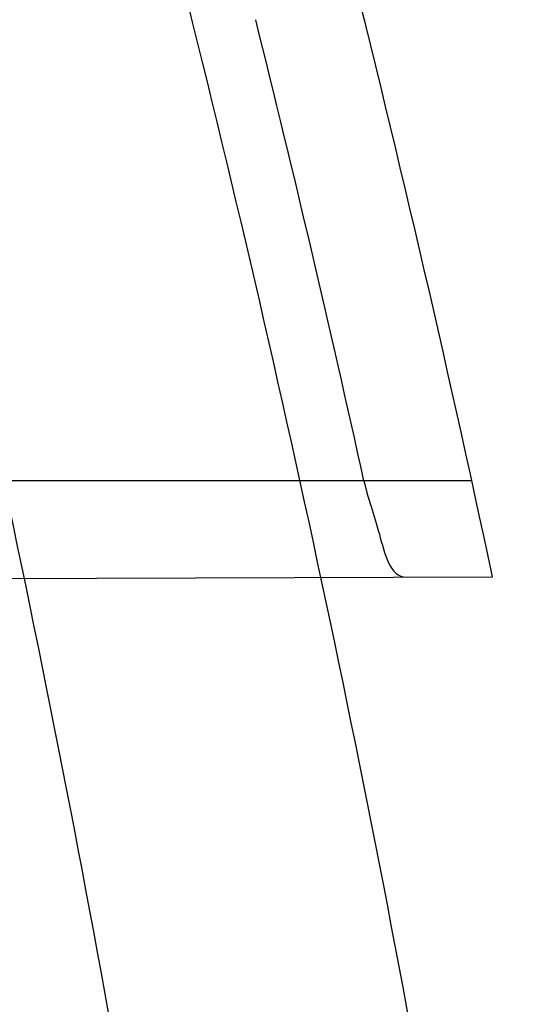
# Model space of a CAD drawing. Header units: millimetres. Extents: x 0 to 297, y 0 to 210.
# Tile 99 of 256: x 141.7453 to 141.76, y 93.667 to 93.6958. Entities that reach past the tile are written whole.
import ezdxf

# ---------------------------------------------------------------- set-up
doc = ezdxf.new("R2010")
doc.units = ezdxf.units.MM
doc.header["$LTSCALE"] = 16.335
doc.layers.get('0').update_dxf_attribs({"linetype": 'CONTINUOUS'})
for name, color, linetype in [('01_GLOBAL', 7, 'CONTINUOUS'), ('INTFCLR_1', 7, 'CONTINUOUS'), ('INTFCLR_144815', 7, 'CONTINUOUS')]:
    doc.layers.add(name, color=color, linetype=linetype)

msp = doc.modelspace()

# ---------------------------------------------------------------- linework, layer by layer
at = {"color": 7, "linetype": 'Continuous'}
msp.add_circle((142.5788034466, 92.2083412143), 3.42, dxfattribs=at)
at = {"color": 9, "linetype": 'Continuous'}
msp.add_arc((142.5788034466, 92.2083412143), 3.3761688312, 92.9674534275, 177.0325465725, dxfattribs=at)
at = {"layer": '01_GLOBAL', "color": 7, "linetype": 'Continuous'}
msp.add_circle((142.5788034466, 92.2083412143), 3.465, dxfattribs=at)
at = {"layer": 'INTFCLR_1', "color": 9, "linetype": 'Continuous'}
for p, q in [((141.7585536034, 93.6823428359), (141.7266979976, 93.6823428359)), ((141.7282450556, 93.6794300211), (141.7591567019, 93.6795379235))]:
    msp.add_line(p, q, dxfattribs=at)
at = {"layer": 'INTFCLR_1', "color": 6, "linetype": 'Continuous'}
for centre, radius, start, end in [((141.273551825, 93.5765928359), 0.5431065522, 270, 90.00000002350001), ((141.273551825, 93.5765928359), 0.5161422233, 270, 90.00000002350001), ((141.273551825, 93.5765928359), 0.4963968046, 11.9691311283, 14.2357984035), ((141.273977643, 93.5765981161), 0.4928985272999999, 12.3883355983, 14.0002124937)]:
    msp.add_arc(centre, radius, start, end, dxfattribs=at)
at = {"layer": 'INTFCLR_1', "color": 9, "linetype": 'Continuous'}
msp.add_arc((141.2778760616, 93.5765928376), 0.475632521, 346.8756062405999, 13.1243934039, dxfattribs=at)
for points, knots in [([(141.7564146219, 93.4086508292), (141.7574831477, 93.41155839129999), (141.7595771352, 93.4174295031), (141.7635668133, 93.42933601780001), (141.7700402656, 93.45070775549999), (141.7760428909, 93.4757920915), (141.7800065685, 93.49821100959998), (141.7816728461, 93.5096585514), (141.7825328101, 93.5162796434), (141.7845176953, 93.5329021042), (141.7865801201, 93.56130459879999), (141.786249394, 93.5948145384), (141.7846909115, 93.6165304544), (141.783710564, 93.6265576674), (141.7829887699, 93.6332267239), (141.7807586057, 93.6512265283), (141.7756949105, 93.6800492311), (141.7683980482, 93.70818923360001), (141.7631787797, 93.72489102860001), (141.7612158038, 93.7308650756), (141.7582294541, 93.7396651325), (141.7514922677, 93.75806300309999), (141.7398577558, 93.7850653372), (141.7266081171, 93.8105758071), (141.7173713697, 93.8262776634), (141.7130543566, 93.8332672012), (141.7101864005, 93.83782329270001), (141.7024300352, 93.84980584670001), (141.6894327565, 93.86819606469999), (141.6713790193, 93.8905837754), (141.6560874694, 93.9073650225), (141.64540551, 93.9180914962), (141.6394993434, 93.9237707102), (141.6313044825, 93.931429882), (141.6198341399, 93.9414587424), (141.6074179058, 93.951189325), (141.5999877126, 93.9564732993), (141.5969902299, 93.95850233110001), (141.595231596, 93.95966887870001), (141.5931919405, 93.96097975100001), (141.5909359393, 93.9623581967), (141.5889565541, 93.9634935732), (141.587260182, 93.9643827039), (141.5858677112, 93.96502951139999), (141.5847587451, 93.9654250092), (141.5839916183, 93.9656040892), (141.5833474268, 93.9655067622), (141.5832219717, 93.96490050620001), (141.5835311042, 93.9642303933), (141.5840679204, 93.963301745), (141.5849352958, 93.96213278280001), (141.5860911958, 93.9607075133), (141.587545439, 93.9590358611), (141.5892822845, 93.9571169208), (141.5909074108, 93.95536848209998), (141.5923395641, 93.9538455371), (141.5948337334, 93.9512100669), (141.5989725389, 93.94688354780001), (141.6073909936, 93.9380497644), (141.6165855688, 93.9281391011), (141.6249614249, 93.9186667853), (141.6301387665, 93.9126434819), (141.6384641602, 93.90275559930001), (141.6512098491, 93.88673181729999), (141.6679191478, 93.8634190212), (141.680013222, 93.8443873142), (141.6879313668, 93.83084055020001), (141.6933038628, 93.8213126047), (141.702572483, 93.8039212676), (141.7149508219, 93.7776586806), (141.7234902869, 93.75576266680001), (141.7274621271, 93.7444100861)], [0, 0, 0, 0, 0.0103790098, 0.0208837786, 0.0420711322, 0.08518383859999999, 0.1071959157, 0.1183352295, 0.1239409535, 0.1295662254, 0.1744257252, 0.2192335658, 0.2417179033, 0.2473538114, 0.2529901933, 0.2641930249, 0.3081221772, 0.3509242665, 0.3614865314, 0.3667493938, 0.3719931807, 0.3926229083, 0.4323809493, 0.4704125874, 0.488853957, 0.4934075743, 0.4979380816, 0.506891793, 0.541232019, 0.5733300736, 0.6031972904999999, 0.6172524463, 0.624045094, 0.6306497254, 0.6548348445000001, 0.6750681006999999, 0.6834748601, 0.6853777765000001, 0.68719583, 0.6905456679, 0.6935010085, 0.6960526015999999, 0.698191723, 0.6999112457, 0.7012080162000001, 0.7020916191, 0.7026257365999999, 0.703100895, 0.7038825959, 0.7050751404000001, 0.7066972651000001, 0.7087491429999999, 0.7112254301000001, 0.7141189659, 0.7174213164, 0.7192231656, 0.7211235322, 0.729579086, 0.7392841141, 0.7620097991, 0.7748694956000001, 0.7816475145, 0.7886215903, 0.818178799, 0.8502213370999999, 0.88468242, 0.8936821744, 0.9027945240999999, 0.9213302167, 0.9597016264, 1, 1, 1, 1]), ([(141.589474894, 93.9635928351), (141.5901302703, 93.9635927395), (141.5934664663, 93.96227294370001), (141.5972968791, 93.9600325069), (141.6010154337, 93.95769364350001), (141.6028021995, 93.9565296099), (141.6058484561, 93.95450638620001), (141.6133970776, 93.94924141), (141.6260174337, 93.93955065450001), (141.6376862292, 93.9295595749), (141.6460232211, 93.9219302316), (141.6520280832, 93.91627713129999), (141.6628847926, 93.9056050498), (141.6784293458, 93.8889099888), (141.6967876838, 93.8666341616), (141.7100118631, 93.8483278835), (141.7179037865, 93.83639944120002), (141.7208202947, 93.8318664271), (141.7252087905, 93.8249149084), (141.734595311, 93.80930459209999), (141.748064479, 93.7839377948), (141.7598995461, 93.7570716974), (141.766753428, 93.7387640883), (141.7697904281, 93.7300101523), (141.7717861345, 93.7240691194), (141.7770905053, 93.7074658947), (141.7845086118, 93.67948795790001), (141.7896594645, 93.6508151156), (141.7919274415, 93.6329110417), (141.7926613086, 93.62627893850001), (141.793657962, 93.61630821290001), (141.795242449, 93.59471460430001), (141.7955788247, 93.5613875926), (141.7934815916, 93.5331432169), (141.7914638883, 93.5166159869), (141.7905895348, 93.51003151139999), (141.788895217, 93.4986462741), (141.7848639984, 93.4763451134), (141.7787596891, 93.4513974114), (141.7721799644, 93.4301501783), (141.768123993, 93.4183101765), (141.7659952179, 93.41247182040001), (141.7649089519, 93.40958046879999)], [0, 0, 0, 0, 0.0031306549, 0.0166311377, 0.0214593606, 0.0240790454, 0.0268205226, 0.0389267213, 0.0680356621, 0.1027866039, 0.1122691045, 0.1220183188, 0.1421809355, 0.1849822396, 0.2309158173, 0.2799873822, 0.2927706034, 0.2992370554, 0.3057353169, 0.3320403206, 0.3862319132, 0.4428084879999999, 0.4721383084, 0.4795908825, 0.487069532, 0.5020757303, 0.5628487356, 0.6251729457, 0.6410612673, 0.6490543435, 0.6570463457, 0.6889269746, 0.7524526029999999, 0.8160592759, 0.8240370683, 0.8319876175, 0.8477879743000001, 0.8790177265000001, 0.9402188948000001, 0.970317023, 0.9852457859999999, 1, 1, 1, 1]), ([(141.7274621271, 93.7444100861), (141.7315912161, 93.73260804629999), (141.7390893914, 93.7083558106), (141.7462276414, 93.6771830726), (141.7497519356, 93.6563636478), (141.7511690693, 93.6465420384), (141.7520562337, 93.63993331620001), (141.7542266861, 93.62172821), (141.7563129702, 93.5917074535), (141.7560193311, 93.56158016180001), (141.75492511, 93.5431617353), (141.7544248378, 93.53644044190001), (141.7535799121, 93.5264371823), (141.7512498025, 93.5051367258), (141.7458257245, 93.4730218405), (141.7391945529, 93.44635307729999), (141.7346932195, 93.43104762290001), (141.7328673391, 93.4250457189), (141.7295794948, 93.4147503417), (141.7226337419, 93.3948776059), (141.7115361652, 93.3677887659), (141.7001192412, 93.3445285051), (141.6927555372, 93.3309518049), (141.6900841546, 93.32616319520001), (141.6861147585, 93.3191771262), (141.6775648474, 93.3047783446), (141.6639972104, 93.28405809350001), (141.6473654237, 93.26144055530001), (141.6353721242, 93.2466858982), (141.6284582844, 93.2385874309), (141.6258517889, 93.2355648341), (141.6214530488, 93.2305373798), (141.6133270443, 93.2214911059), (141.6044845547, 93.2120682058), (141.5965053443, 93.2037254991), (141.5917239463, 93.1987068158), (141.5879282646, 93.1946089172), (141.5854794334, 93.19177211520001), (141.5841304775, 93.1899788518), (141.5835709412, 93.18902726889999), (141.5832318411, 93.1883445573), (141.5833749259, 93.1874561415), (141.5852684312, 93.18784244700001), (141.5873513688, 93.1888408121), (141.5911230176, 93.19087984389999), (141.5947207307, 93.1931715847), (141.5976748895, 93.1951401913), (141.5995705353, 93.1964436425), (141.602756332, 93.1986733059), (141.6078515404, 93.20240372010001), (141.6149715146, 93.20793848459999), (141.62561538, 93.21669735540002), (141.6351418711, 93.22524116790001), (141.6434777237, 93.2332353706), (141.649452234, 93.23913163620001), (141.6602195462, 93.2502334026), (141.6755659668, 93.26754542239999), (141.6935858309, 93.2905631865), (141.7064887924, 93.3094194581), (141.7141583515, 93.3216829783), (141.7169899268, 93.32634221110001), (141.721250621, 93.3334910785), (141.7303494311, 93.3495428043), (141.743335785, 93.375597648), (141.7522698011, 93.3973723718), (141.7564146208, 93.40865082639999)], [0, 0, 0, 0, 0.0419354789, 0.08505031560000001, 0.1071497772, 0.1127379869, 0.1183317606, 0.1295131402, 0.1742263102, 0.2191466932, 0.230445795, 0.2361065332, 0.241751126, 0.2641147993, 0.3079545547, 0.3508736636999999, 0.3561840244, 0.3614616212, 0.3719139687, 0.3924297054, 0.4320526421, 0.4700131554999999, 0.4792642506, 0.483852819, 0.4884035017, 0.5062126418, 0.5400088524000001, 0.5714206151, 0.6003317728, 0.6037560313, 0.6071340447, 0.6137178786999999, 0.6261602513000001, 0.6479155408, 0.6570536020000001, 0.6648783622, 0.6711643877, 0.6757843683, 0.6774462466, 0.6786751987, 0.6794900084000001, 0.6799813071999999, 0.6813020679, 0.6842478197, 0.6888651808, 0.6950795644, 0.6987591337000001, 0.70073729, 0.7027989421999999, 0.7117993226, 0.7219139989, 0.7330405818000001, 0.7580265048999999, 0.7648041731, 0.7717766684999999, 0.7861782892, 0.816667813, 0.8493175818, 0.8841610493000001, 0.8932352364, 0.8978283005, 0.9024468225, 0.9211469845, 0.9596997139, 1, 1, 1, 1]), ([(141.5894748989, 93.1895928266), (141.5892979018, 93.1895928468), (141.5888645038, 93.1896782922), (141.5888868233, 93.190457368), (141.5893505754, 93.1912589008), (141.5901524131, 93.1924502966), (141.5913747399, 93.19393289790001), (141.5929802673, 93.19575471), (141.5949656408, 93.1978911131), (141.5971947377, 93.2002239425), (141.5996190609, 93.2027196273), (141.6031782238, 93.2063557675), (141.6105296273, 93.21384324), (141.6195432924, 93.22320786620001), (141.6278287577, 93.2322027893), (141.6323134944, 93.2372021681), (141.6349707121, 93.240207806), (141.642015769, 93.24825737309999), (141.6542358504, 93.2629238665), (141.6711890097, 93.2854196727), (141.6850238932, 93.3060388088), (141.6937443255, 93.3203727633), (141.6977917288, 93.32732574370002), (141.7005148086, 93.332090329), (141.7080176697, 93.34559306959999), (141.7196527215, 93.3687304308), (141.7309710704, 93.39569854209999), (141.7380553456, 93.41548603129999), (141.7414080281, 93.4257353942), (141.74326968, 93.43170979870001), (141.7478571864, 93.44693850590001), (141.754617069, 93.4734775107), (141.7601493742, 93.50545404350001), (141.7625257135, 93.5266628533), (141.7633872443, 93.5366215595), (141.7638973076, 93.5433123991), (141.7650129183, 93.56164671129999), (141.7653124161, 93.591641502), (141.7631848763, 93.6215275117), (141.7609722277, 93.63964749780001), (141.7600677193, 93.64622607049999), (141.758622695, 93.65600410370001), (141.7550282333, 93.6767350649), (141.7477475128, 93.7077732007), (141.7401050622, 93.7319029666), (141.7358975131, 93.7436438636)], [0, 0, 0, 0, 0.0008731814, 0.0017184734, 0.0032338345, 0.0055641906, 0.008732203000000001, 0.0127298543, 0.0175349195, 0.0231216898, 0.028646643, 0.0346996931, 0.0482229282, 0.0804128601, 0.09881585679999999, 0.1085510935, 0.1135452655, 0.1186072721, 0.1613234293, 0.207686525, 0.2575125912, 0.2837456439, 0.2904463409, 0.297201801, 0.3108185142, 0.3666506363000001, 0.4248611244, 0.4549770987, 0.470314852, 0.4780577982, 0.4858479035, 0.548777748, 0.6130125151, 0.6457681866, 0.6540348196, 0.6623247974, 0.6788712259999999, 0.7446474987, 0.8101274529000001, 0.8265054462, 0.8346996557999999, 0.8428862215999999, 0.8752668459, 0.9384715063, 1, 1, 1, 1])]:
    msp.add_open_spline(points, degree=3, knots=knots, dxfattribs=at)
at = {"layer": 'INTFCLR_1', "color": 6, "linetype": 'Continuous'}
for points, knots in [([(141.6277114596, 93.9635928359), (141.62722335, 93.9635928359), (141.6272941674, 93.9616186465), (141.6286240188, 93.9602168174), (141.6303773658, 93.9574436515), (141.6330579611, 93.9541787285), (141.636536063, 93.9498851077), (141.6409148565, 93.9446589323), (141.6460561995, 93.938503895), (141.6515635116, 93.9318371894), (141.6570035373, 93.92513003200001), (141.6620669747, 93.9187433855), (141.6667156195, 93.9127488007), (141.6709428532, 93.907173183), (141.6747632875, 93.9020253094), (141.678203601, 93.89729346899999), (141.6812975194, 93.892957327), (141.684076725, 93.8889918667), (141.6865629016, 93.8853864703), (141.6887839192, 93.8821174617), (141.6907670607, 93.879157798), (141.6925435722, 93.87647309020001), (141.6941233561, 93.874058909), (141.6955259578, 93.8718932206), (141.6967707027, 93.86995357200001), (141.6978866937, 93.8681999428), (141.6988796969, 93.86662771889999), (141.6997620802, 93.86522135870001), (141.7005836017, 93.8639042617), (141.7014128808, 93.86256652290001), (141.7023097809, 93.86111046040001), (141.7032931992, 93.8595026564), (141.7043734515, 93.85772284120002), (141.7055619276, 93.8557478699), (141.706875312, 93.8535443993), (141.7083246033, 93.8510862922), (141.7099237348, 93.84834019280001), (141.7116817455, 93.8452798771), (141.7136163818, 93.8418602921), (141.7157436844, 93.8380349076), (141.7180830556, 93.833744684), (141.7206593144, 93.82891480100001), (141.7234900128, 93.82347305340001), (141.726590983, 93.8173359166), (141.7299816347, 93.810401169), (141.7336899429, 93.8025259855), (141.7377398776, 93.7935382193), (141.7421529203, 93.78321811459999), (141.7469453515, 93.7713014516), (141.7521299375, 93.7574106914), (141.7576364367, 93.74122679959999), (141.7631009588, 93.7231958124), (141.7681397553, 93.7040775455), (141.7724835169, 93.68473862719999), (141.7760959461, 93.6653468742), (141.7789762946, 93.645979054), (141.7811396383, 93.6266321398), (141.78259316, 93.6073517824), (141.7833500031, 93.5881192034), (141.7834187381, 93.5689647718), (141.782807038, 93.54987085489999), (141.7815194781, 93.5308399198), (141.7795595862, 93.51188722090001), (141.7769236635, 93.4929746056), (141.7736112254, 93.47412732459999), (141.7696058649, 93.4553044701), (141.7649044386, 93.43652991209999), (141.7595680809, 93.41806413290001), (141.7539109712, 93.4008043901), (141.7483372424, 93.3854818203), (141.7431614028, 93.3723954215), (141.7384031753, 93.3611505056), (141.7340415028, 93.3514143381), (141.7300563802, 93.34293319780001), (141.7264192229, 93.3354991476), (141.7231040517, 93.3289574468), (141.7200858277, 93.32318225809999), (141.7173473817, 93.3180790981), (141.7148681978, 93.3135654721), (141.7126227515, 93.30956018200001), (141.7105887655, 93.305996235), (141.7087453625, 93.3028169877), (141.7070795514, 93.29998482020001), (141.705579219, 93.29746570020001), (141.7042282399, 93.2952218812), (141.7030062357, 93.2932118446), (141.701896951, 93.29140311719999), (141.7008702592, 93.2897422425), (141.6998448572, 93.28809591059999), (141.698741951, 93.2863382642), (141.697495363, 93.2843681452), (141.6960930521, 93.28217288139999), (141.6945138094, 93.27972619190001), (141.6927331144, 93.2769994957), (141.6907308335, 93.2739717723), (141.6884841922, 93.27062245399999), (141.6859642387, 93.26692415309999), (141.6831423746, 93.2628508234), (141.6799866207, 93.2583791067), (141.6764721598, 93.2534967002), (141.6725652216, 93.248182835), (141.668231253, 93.2424190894), (141.6634587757, 93.2362207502), (141.6582464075, 93.2296072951), (141.6526341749, 93.2226555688), (141.646910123, 93.21570810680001), (141.6415439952, 93.20927720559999), (141.6369559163, 93.20380754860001), (141.633315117, 93.19932400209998), (141.6305101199, 93.19592415), (141.6286771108, 93.1930397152), (141.6273060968, 93.1916061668), (141.6272194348, 93.1895928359), (141.6277114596, 93.1895928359)], [0, 0, 0, 0, 0.0017146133, 0.0041239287, 0.0077631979, 0.0127375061, 0.019147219, 0.0271011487, 0.0367138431, 0.0473099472, 0.0574795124, 0.0670486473, 0.07593967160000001, 0.0841262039, 0.0916267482, 0.0984583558, 0.1046766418, 0.1103381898, 0.1154683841, 0.1200606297, 0.1242209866, 0.1279830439, 0.1313690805, 0.1343557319, 0.1370466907, 0.1394649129, 0.141657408, 0.1435788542, 0.1452969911, 0.147110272, 0.1491076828, 0.1513042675, 0.1537308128, 0.1564212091, 0.1594011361, 0.1627417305, 0.1664450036, 0.1705638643, 0.1751393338, 0.1802462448, 0.1859394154, 0.1923045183, 0.1994748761, 0.2074861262, 0.2164579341, 0.2265900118, 0.2380620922, 0.2510852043, 0.2660147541, 0.2831767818, 0.3031618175, 0.3260557, 0.3493456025, 0.3725974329, 0.3956655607, 0.4186206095, 0.4413650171, 0.4640353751, 0.4865253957, 0.5089623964, 0.531306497, 0.5536180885, 0.5759523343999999, 0.598223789, 0.6206818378, 0.6431588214, 0.6658101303, 0.6886542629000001, 0.710664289, 0.7296002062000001, 0.7459208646, 0.7600932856, 0.7724882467, 0.7833944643, 0.793008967, 0.8015592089, 0.8091555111, 0.8158987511, 0.8219029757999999, 0.8272448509, 0.832028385, 0.8363175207, 0.8401542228, 0.8435703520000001, 0.8466171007, 0.8493545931, 0.8518335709, 0.8540704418, 0.8562135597, 0.8586467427, 0.8613594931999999, 0.864403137, 0.8677972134, 0.87158895, 0.8758429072, 0.8805481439, 0.8857559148, 0.8915631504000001, 0.8979547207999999, 0.9049814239, 0.9126947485, 0.9211229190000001, 0.9303127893, 0.9401736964, 0.9507020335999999, 0.9616958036, 0.9717974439, 0.9801138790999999, 0.9868020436, 0.9920080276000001, 0.9957951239, 0.9982716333, 1, 1, 1, 1]), ([(141.6277114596, 93.1895928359), (141.628171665, 93.1895928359), (141.6293857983, 93.19006169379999), (141.6315047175, 93.19118839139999), (141.6344755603, 93.1931057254), (141.6382959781, 93.1958294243), (141.6430293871, 93.1994736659), (141.6486619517, 93.204090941), (141.6548706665, 93.2094848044), (141.6611699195, 93.2152477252), (141.6671157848, 93.2209450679), (141.6725640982, 93.22637349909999), (141.6775235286, 93.2314965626), (141.6820174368, 93.23628843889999), (141.6860792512, 93.24074344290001), (141.6897364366, 93.2448601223), (141.6930192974, 93.248641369), (141.695970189, 93.25211257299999), (141.6986132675, 93.2552811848), (141.7009775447, 93.25816358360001), (141.7030883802, 93.2607771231), (141.7049778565, 93.2631493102), (141.7066938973, 93.26533073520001), (141.7083843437, 93.267503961), (141.7101852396, 93.2698473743), (141.7120971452, 93.2723692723), (141.7139888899, 93.2749001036), (141.7158471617, 93.2774191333), (141.7177807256, 93.2800762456), (141.719921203, 93.2830619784), (141.7223135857, 93.2864552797), (141.7249869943, 93.2903210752), (141.7279695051, 93.29472983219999), (141.7312859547, 93.2997545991), (141.7349620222, 93.3054853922), (141.739037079, 93.3120481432), (141.7435494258, 93.3195877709), (141.7485344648, 93.32828125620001), (141.7540294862, 93.3383627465), (141.760066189, 93.3501066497), (141.766684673, 93.36392390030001), (141.7737557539, 93.3800111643), (141.780825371, 93.39786298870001), (141.7874356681, 93.4166847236), (141.7933066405, 93.4357633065), (141.7983875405, 93.454912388), (141.8026952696, 93.4741114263), (141.8062277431, 93.4932588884), (141.8090134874, 93.5124067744), (141.811058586, 93.53147350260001), (141.8123825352, 93.5504894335), (141.8129971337, 93.5694357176), (141.8129122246, 93.5883156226), (141.8121342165, 93.6071403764), (141.8106673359, 93.62589803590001), (141.8085112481, 93.6445966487), (141.8056642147, 93.6632334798), (141.8021262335, 93.68178000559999), (141.7978831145, 93.7002777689), (141.7929277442, 93.71870359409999), (141.7872355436, 93.7370788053), (141.7808222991, 93.75530999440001), (141.7739442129, 93.77270942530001), (141.7670434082, 93.78846903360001), (141.7605810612, 93.8020326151), (141.7546880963, 93.8135696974), (141.7493295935, 93.823472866), (141.7444701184, 93.8320171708), (141.7400702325, 93.83943301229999), (141.7360941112, 93.8458959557), (141.7325006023, 93.8515538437), (141.7292596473, 93.8565142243), (141.726339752, 93.8608753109), (141.7237187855, 93.86470654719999), (141.7213647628, 93.8680818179), (141.7192605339, 93.87104888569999), (141.717372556, 93.87367216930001), (141.7156764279, 93.8759981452), (141.7140548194, 93.87819543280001), (141.7123690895, 93.88045363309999), (141.7105117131, 93.88291035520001), (141.7085985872, 93.8854056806), (141.7066793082, 93.8878747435), (141.7047357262, 93.8903431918), (141.7026024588, 93.8930148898), (141.7002196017, 93.8959525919), (141.69755058, 93.8991866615), (141.6945697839, 93.9027308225), (141.6912418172, 93.90660370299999), (141.6875371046, 93.9108152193), (141.6834171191, 93.91537787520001), (141.6788518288, 93.92028969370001), (141.6738154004, 93.9255385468), (141.6682758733, 93.9311042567), (141.6622344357, 93.93693821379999), (141.6557918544, 93.9428789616), (141.6493931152, 93.94847737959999), (141.6435362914, 93.95331061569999), (141.6386043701, 93.9571286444), (141.6346411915, 93.9599686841), (141.6315795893, 93.9619541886), (141.6294126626, 93.96311226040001), (141.6281767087, 93.9635928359), (141.6277114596, 93.9635928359)], [0, 0, 0, 0, 0.0015510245, 0.0042404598, 0.008161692, 0.0134191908, 0.0200669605, 0.0282845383, 0.0379646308, 0.04778133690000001, 0.0570562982, 0.0657163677, 0.0737008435, 0.0810864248, 0.08785639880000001, 0.09401872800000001, 0.09964461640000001, 0.1047327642, 0.1093734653, 0.1135510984, 0.1172970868, 0.1206958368, 0.1237721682, 0.1266512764, 0.1299751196, 0.1337328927, 0.1373171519, 0.1406241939, 0.1442827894, 0.1483924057, 0.1530055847, 0.1582756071, 0.1642330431, 0.1709447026, 0.1785661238, 0.1871788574, 0.1969791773, 0.2081785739, 0.2209513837, 0.2356728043, 0.2526768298, 0.2725784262, 0.2948857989, 0.3173719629, 0.3397942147, 0.362144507, 0.3841260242, 0.4060931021, 0.4277499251, 0.4493238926, 0.4707068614, 0.4919794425, 0.5131973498, 0.5343237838, 0.5554641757, 0.5765947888, 0.5977467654, 0.6189899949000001, 0.6402145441, 0.6616941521, 0.6832817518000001, 0.7050322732, 0.7268136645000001, 0.7463228, 0.7630041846, 0.7774428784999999, 0.7899800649, 0.8009502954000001, 0.8105690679, 0.8190401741, 0.8265233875, 0.8331581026, 0.8390096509, 0.8442114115, 0.8488026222, 0.8528784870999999, 0.8564706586, 0.8596954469, 0.8625805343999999, 0.8656744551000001, 0.8691928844, 0.8729603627, 0.8762716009, 0.879732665, 0.8835489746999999, 0.8877941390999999, 0.8924809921, 0.8976810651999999, 0.9034017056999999, 0.9096904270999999, 0.916584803, 0.9241199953, 0.932290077, 0.9411002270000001, 0.9505839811, 0.960593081, 0.9706330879, 0.9792338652, 0.9861845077, 0.991642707, 0.9956806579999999, 0.9984319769, 1, 1, 1, 1]), ([(141.7553995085, 93.6823428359), (141.7555154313, 93.6818150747), (141.755840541, 93.6809993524), (141.7561499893, 93.67952742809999), (141.7566457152, 93.6795291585)], [0, 0, 0, 0, 0.5215301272, 1, 1, 1, 1])]:
    msp.add_open_spline(points, degree=3, knots=knots, dxfattribs=at)
at = {"layer": 'INTFCLR_144815', "color": 6, "linetype": 'Continuous'}
for radius in [0.5743020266, 0.5472855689]:
    msp.add_circle((141.273551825, 93.5765928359), radius, dxfattribs=at)
for radius, start, end in [(0.7917112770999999, 313.9937911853, 154.5150993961), (0.7647112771, 312.9543589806, 154.5144414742), (0.73941501, 282.2440355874, 71.2863570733), (0.5834285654, 308.490992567, 51.50900743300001), (0.6104450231, 316.9838592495, 43.0161407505), (0.5760164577, 313.9992414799, 46.00075850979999)]:
    msp.add_arc((141.273551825, 93.5765928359), radius, start, end, dxfattribs=at)
at = {"layer": 'INTFCLR_144815', "color": 9, "linetype": 'Continuous'}
for centre, radius, start, end in [((141.273551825, 93.5765928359), 0.7345008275, 292.4997540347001, 54.0964566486), ((141.2735550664, 93.5765943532), 0.6625959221, 292.4997540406, 54.09645665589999), ((141.2735749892, 93.5765983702), 0.6513931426, 311.2505121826, 48.7494878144), ((141.2735518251, 93.5765928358), 0.5937131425, 314.0862202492, 45.9137797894), ((141.273551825, 93.5765928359), 0.5795156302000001, 313.8592910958, 46.1407088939), ((141.273551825, 93.5765928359), 0.5757241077, 314.0319604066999, 45.9680396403)]:
    msp.add_arc(centre, radius, start, end, dxfattribs=at)
at = {"layer": 'INTFCLR_144815', "color": 6, "linetype": 'Continuous'}
for points, knots in [([(141.8173538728, 93.5765928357), (141.8173538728, 93.5794212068), (141.8173118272, 93.58507865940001), (141.8171225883, 93.5935644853), (141.8168070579, 93.60205032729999), (141.8163650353, 93.6105362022), (141.8157962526, 93.61902194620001), (141.8151003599, 93.62750751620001), (141.8142769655, 93.63599250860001), (141.8133255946, 93.64447672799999), (141.8122457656, 93.6529594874), (141.8110369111, 93.66144038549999), (141.8096985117, 93.66991834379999), (141.8082299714, 93.6783925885), (141.8066308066, 93.6868615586), (141.8049004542, 93.6953240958), (141.8030385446, 93.70377809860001), (141.80104466, 93.7122218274), (141.7989186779, 93.72065246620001), (141.7966604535, 93.7290675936), (141.7942702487, 93.73746360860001), (141.7917483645, 93.74583724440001), (141.789095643, 93.7541839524), (141.7863130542, 93.762499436), (141.7834022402, 93.7707781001), (141.7803651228, 93.77901440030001), (141.7772043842, 93.7872016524), (141.7739232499, 93.79533281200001), (141.7705257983, 93.8033998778), (141.767016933, 93.8113941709), (141.763402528, 93.81930619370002), (141.7596895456, 93.82712558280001), (141.7558861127, 93.83484115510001), (141.7520015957, 93.8424409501), (141.7480466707, 93.84991227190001), (141.744033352, 93.8572417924), (141.7399749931, 93.86441567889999), (141.7358862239, 93.87141979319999), (141.7317828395, 93.8782399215), (141.7276816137, 93.8848620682), (141.7236000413, 93.8912727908), (141.7195560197, 93.89745955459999), (141.7155674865, 93.9034110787), (141.7116520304, 93.9091176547), (141.7078264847, 93.9145714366), (141.7041065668, 93.91976662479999), (141.7005065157, 93.9246996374), (141.6970389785, 93.92936893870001), (141.6937149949, 93.93377478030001), (141.690544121, 93.9379188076), (141.6875338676, 93.941804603), (141.6846894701, 93.9454377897), (141.6820136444, 93.94882619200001), (141.6795073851, 93.95197874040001), (141.6771704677, 93.9549048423), (141.6750020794, 93.95761363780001), (141.6730008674, 93.9601140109), (141.6711651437, 93.962414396), (141.669493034, 93.9645226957), (141.6679826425, 93.96644604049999), (141.666632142, 93.9681910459), (141.6654391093, 93.9697636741), (141.6644023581, 93.97117020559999), (141.6635160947, 93.972414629), (141.6627882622, 93.97350604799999), (141.6621863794, 93.9744363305), (141.6617182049, 93.9753981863), (141.6610997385, 93.9761994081), (141.6615040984, 93.97708787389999), (141.6617698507, 93.97709267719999)], [0, 0, 0, 0, 0.0193136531, 0.0386315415, 0.05795820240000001, 0.0772974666, 0.0966541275, 0.1160313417, 0.1354339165, 0.1548642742, 0.1743271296, 0.1938240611, 0.2133596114, 0.2329339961, 0.2525510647, 0.2722100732, 0.2919141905, 0.3116608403, 0.3314519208, 0.351283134, 0.3711547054, 0.3910601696, 0.4109974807, 0.4309575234, 0.4509352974, 0.4709189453, 0.4908990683, 0.5108615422, 0.5307908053, 0.5506690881, 0.5704756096, 0.5901867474, 0.6097758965, 0.6292133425, 0.6484663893, 0.6674992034, 0.6862731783, 0.7047472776, 0.7228785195, 0.7406226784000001, 0.7579352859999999, 0.7747726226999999, 0.7910927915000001, 0.8068568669, 0.8220298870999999, 0.8365818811, 0.8504883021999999, 0.8637310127, 0.8762964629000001, 0.8881752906, 0.8993620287, 0.9098612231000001, 0.9196832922, 0.928844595, 0.9373624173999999, 0.9452545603, 0.952538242, 0.9592315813, 0.9653514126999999, 0.970913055, 0.9759307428, 0.980418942, 0.9843915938, 0.9878631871, 0.9908472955, 0.9933569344, 0.9954053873, 0.9981850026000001, 1, 1, 1, 1]), ([(141.6746009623, 93.1760929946), (141.6743294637, 93.1760979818), (141.6739346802, 93.1770195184), (141.6745467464, 93.1778388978), (141.6750158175, 93.17883374), (141.6756162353, 93.1797931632), (141.6763427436, 93.18091902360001), (141.6772268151, 93.1822020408), (141.6782605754, 93.1836515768), (141.6794495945, 93.1852715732), (141.6807951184, 93.18706860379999), (141.6822994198, 93.18904864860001), (141.6839649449, 93.1912193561), (141.6857956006, 93.1935906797), (141.6877946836, 93.1961725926), (141.6899625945, 93.1989721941), (141.6922956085, 93.2019921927), (141.6947877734, 93.2052332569), (141.6974360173, 93.20870055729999), (141.7002434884, 93.21240829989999), (141.7032142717, 93.2163732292), (141.7063442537, 93.22060254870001), (141.7096232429, 93.2250961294), (141.7130388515, 93.22985135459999), (141.7165811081, 93.2348694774), (141.7202374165, 93.2401484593), (141.7239937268, 93.2456843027), (141.7278347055, 93.251470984), (141.731743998, 93.2575005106), (141.735704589, 93.26376313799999), (141.7396991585, 93.2702476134), (141.7437104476, 93.2769414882), (141.7477216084, 93.28383147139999), (141.7517165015, 93.2909037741), (141.7556799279, 93.2981444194), (141.7595977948, 93.3055395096), (141.7634572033, 93.3130754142), (141.767246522, 93.3207389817), (141.7709553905, 93.32851766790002), (141.7745746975, 93.3363996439), (141.7780965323, 93.3443738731), (141.7815140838, 93.35243008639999), (141.7848215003, 93.3605586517), (141.7880144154, 93.3687521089), (141.7910827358, 93.3769863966), (141.7940232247, 93.38525192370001), (141.7968372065, 93.39355072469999), (141.7995279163, 93.40189302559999), (141.8020958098, 93.4102817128), (141.8045374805, 93.4187064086), (141.8068514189, 93.42716225), (141.8090350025, 93.4356385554), (141.811086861, 93.444127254), (141.8130074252, 93.4526268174), (141.8147973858, 93.4611370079), (141.8164574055, 93.4696578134), (141.8179878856, 93.4781882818), (141.8193889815, 93.4867260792), (141.8206608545, 93.49526836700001), (141.8218038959, 93.5038134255), (141.8228186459, 93.5123607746), (141.8237055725, 93.5209097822), (141.8244651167, 93.5294599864), (141.8250976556, 93.5380107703), (141.8256035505, 93.54656205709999), (141.825983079, 93.55511352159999), (141.8262364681, 93.5636652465), (141.8263638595, 93.57221696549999), (141.8263653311, 93.5807687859), (141.8262408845, 93.58932047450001), (141.825990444, 93.5978721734), (141.8256138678, 93.6064236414), (141.8251109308, 93.61497493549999), (141.8244813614, 93.6235256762), (141.8237248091, 93.6320757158), (141.8228408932, 93.64062454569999), (141.821829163, 93.64917180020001), (141.8206891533, 93.6577167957), (141.8194203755, 93.6662587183), (141.8180223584, 93.67479645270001), (141.8164946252, 93.6833288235), (141.8148367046, 93.6918545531), (141.8130483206, 93.7003713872), (141.8111294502, 93.708876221), (141.8090801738, 93.7173660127), (141.8069004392, 93.7258386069), (141.8045900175, 93.7342926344), (141.8021489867, 93.7427256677), (141.7995780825, 93.7511333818), (141.7968786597, 93.7595102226), (141.794052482, 93.76785030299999), (141.7911015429, 93.7761479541), (141.7880284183, 93.78439680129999), (141.7848363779, 93.7925896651), (141.7815294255, 93.8007186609), (141.7781123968, 93.8087751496), (141.7745910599, 93.8167496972), (141.7709722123, 93.8246320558), (141.7672637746, 93.83241116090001), (141.7634748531, 93.84007518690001), (141.7596157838, 93.8476116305), (141.7556981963, 93.85500733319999), (141.7517349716, 93.8622486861), (141.7477402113, 93.8693217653), (141.7437291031, 93.8762126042), (141.7397177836, 93.8829074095), (141.7357230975, 93.8893928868), (141.7317622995, 93.8956565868), (141.7278527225, 93.90168723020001), (141.7240113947, 93.9074750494), (141.7202546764, 93.9130120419), (141.7165979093, 93.9182921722), (141.7130551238, 93.92331147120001), (141.7096387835, 93.92806808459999), (141.7063596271, 93.93256220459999), (141.7032265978, 93.9367959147), (141.7002468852, 93.9407729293), (141.6974259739, 93.9444983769), (141.6947677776, 93.947978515), (141.6922747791, 93.9512204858), (141.689948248, 93.9542320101), (141.6877884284, 93.957021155), (141.6857947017, 93.9595961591), (141.6839658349, 93.96196516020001), (141.6823001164, 93.9641361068), (141.6807955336, 93.9661165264), (141.6794499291, 93.96791362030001), (141.6782609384, 93.9695336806), (141.6772266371, 93.97098359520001), (141.6763438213, 93.9722659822), (141.6756133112, 93.9733940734), (141.6750243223, 93.9743472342), (141.6745991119, 93.9751992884), (141.6741632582, 93.9759468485), (141.6741898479, 93.9770851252), (141.6746009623, 93.97709267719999)], [0, 0, 0, 0, 0.0009311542, 0.0023661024, 0.0034197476, 0.004708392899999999, 0.006238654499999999, 0.0080169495, 0.0100497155, 0.0123440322, 0.0149074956, 0.0177478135, 0.0208710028, 0.0242896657, 0.0280205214, 0.0320682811, 0.0364316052, 0.0411066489, 0.04608797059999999, 0.0513925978, 0.0570544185, 0.0630770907, 0.069434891, 0.0761294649, 0.08315356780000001, 0.09049758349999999, 0.0981493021, 0.1060937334, 0.1143137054, 0.1227901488, 0.1315025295, 0.1404294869, 0.1495493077, 0.1588404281, 0.1682819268, 0.1778537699, 0.1875370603, 0.197314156, 0.207168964, 0.217086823, 0.2270545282, 0.2370604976, 0.2470942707, 0.2571461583, 0.2672135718, 0.2772260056, 0.2872285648, 0.2972614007, 0.3072826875, 0.3173107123, 0.3273382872, 0.3373435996, 0.3473246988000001, 0.3572841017, 0.367223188, 0.3771444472, 0.387051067, 0.3969410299, 0.4068119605, 0.4166652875, 0.4265028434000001, 0.4363264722, 0.4461370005, 0.4559367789, 0.4657270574, 0.4755104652, 0.4852884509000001, 0.4950636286, 0.5048374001, 0.5146124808, 0.5243903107, 0.5341735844, 0.5439637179, 0.5537632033, 0.5635732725, 0.5733961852, 0.5832332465, 0.5930862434, 0.6029564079, 0.6128446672, 0.6227518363, 0.6326790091, 0.6426268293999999, 0.6525927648, 0.6625749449, 0.6725742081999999, 0.6825911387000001, 0.6926266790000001, 0.7026779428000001, 0.7127386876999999, 0.7228052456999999, 0.7328732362, 0.7429368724, 0.7529895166, 0.7630233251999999, 0.7730292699, 0.7829971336, 0.7929151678, 0.8027701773, 0.8125475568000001, 0.8222311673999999, 0.8318035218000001, 0.8412455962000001, 0.8505374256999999, 0.8596580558, 0.8685859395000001, 0.8772993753, 0.8857769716, 0.8939982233, 0.9019439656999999, 0.9095970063, 0.9169424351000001, 0.9239679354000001, 0.9306640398, 0.9370242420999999, 0.9430448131, 0.9487246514, 0.9540648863, 0.9590688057, 0.9637413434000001, 0.9680887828, 0.9721183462, 0.9758379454, 0.9792560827, 0.9823810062, 0.9852211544, 0.9877847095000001, 0.9900792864, 0.992112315, 0.993890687, 0.995421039, 0.9967097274, 0.9977633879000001, 0.9985900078, 1, 1, 1, 1]), ([(141.6367999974, 93.9635928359), (141.6364399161, 93.9635928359), (141.6363255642, 93.96223278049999), (141.6372569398, 93.961163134), (141.63838536, 93.9592337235), (141.640177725, 93.9569395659), (141.6424921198, 93.95397263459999), (141.6453817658, 93.950439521), (141.6488464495, 93.9462393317), (141.6528933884, 93.9413522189), (141.6575677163, 93.93566622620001), (141.6628623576, 93.9291331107), (141.6687637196, 93.92169221), (141.6752395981, 93.91329443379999), (141.6822044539, 93.9039472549), (141.6895907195, 93.89362696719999), (141.6972639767, 93.88240246), (141.7051198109, 93.8703058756), (141.7130153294, 93.8574437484), (141.7208404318, 93.84389146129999), (141.7284773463, 93.82976390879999), (141.7358420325, 93.8151435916), (141.7428534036, 93.8001349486), (141.7494631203, 93.78480120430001), (141.755622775, 93.7692287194), (141.7613102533, 93.75346066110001), (141.7665038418, 93.7375560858), (141.7711928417, 93.7215559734), (141.7753772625, 93.70547850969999), (141.7790480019, 93.6893825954), (141.7822197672, 93.6732368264), (141.7848866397, 93.6571045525), (141.7870606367, 93.6409506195), (141.7887417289, 93.6248260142), (141.7899368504, 93.6087188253), (141.7906506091, 93.59264376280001), (141.7908088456, 93.5819393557), (141.7908088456, 93.5765928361)], [0, 0, 0, 0, 0.0025344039, 0.005901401, 0.0109295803, 0.0177704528, 0.0265540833, 0.0373505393, 0.04991676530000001, 0.0648695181, 0.0820131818, 0.1017234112, 0.1240566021, 0.1488553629, 0.1763609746, 0.2060970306, 0.2381748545, 0.2720515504, 0.3076064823, 0.3443876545, 0.3821831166, 0.4206251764, 0.4595934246, 0.4987613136, 0.5381325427, 0.5774437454, 0.6167240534, 0.6558745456, 0.6947773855, 0.7336358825, 0.7720551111, 0.8105726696, 0.8487051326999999, 0.8867612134, 0.9246626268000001, 0.9623689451, 1, 1, 1, 1]), ([(141.6876600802, 93.9635928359), (141.6873876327, 93.9635928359), (141.6869901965, 93.9626640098), (141.6875708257, 93.9618304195), (141.6880138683, 93.96081402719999), (141.6885845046, 93.9598337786), (141.6892758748, 93.95868324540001), (141.6901180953, 93.95737211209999), (141.6911032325, 93.9558912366), (141.6922361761, 93.95423713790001), (141.693517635, 93.95240368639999), (141.6949495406, 93.9503850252), (141.696533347, 93.9481745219), (141.6982702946, 93.94576541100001), (141.7001613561, 93.9431504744), (141.702206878, 93.9403225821), (141.7044067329, 93.93727439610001), (141.7067598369, 93.9339990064), (141.7092643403, 93.9304896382), (141.7119171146, 93.9267403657), (141.7147138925, 93.9227459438), (141.7176489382, 93.9185023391), (141.7207150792, 93.9140067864), (141.7239035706, 93.9092581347), (141.7272041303, 93.90425699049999), (141.7306050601, 93.8990057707), (141.7340933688, 93.8935087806), (141.737654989, 93.8877721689), (141.7412750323, 93.881803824), (141.7449380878, 93.87561318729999), (141.7486285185, 93.8692110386), (141.7523307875, 93.8626091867), (141.7560297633, 93.8558201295), (141.759710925, 93.848856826), (141.7633605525, 93.841732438), (141.7669658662, 93.83446010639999), (141.7705151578, 93.82705267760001), (141.7739978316, 93.81952255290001), (141.7774044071, 93.81188158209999), (141.7807265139, 93.8041409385), (141.7839568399, 93.7963110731), (141.7870890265, 93.7884017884), (141.7901177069, 93.7804219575), (141.7930382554, 93.77237995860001), (141.7958469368, 93.7642830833), (141.7985405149, 93.75613842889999), (141.8011165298, 93.74795190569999), (141.8035728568, 93.7397293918), (141.8059080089, 93.7314755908), (141.8081207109, 93.7231952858), (141.8102101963, 93.71489212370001), (141.8121758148, 93.70656992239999), (141.814017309, 93.698231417), (141.8157344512, 93.6898796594), (141.8173273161, 93.68151664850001), (141.8187959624, 93.67314474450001), (141.8201406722, 93.66476527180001), (141.8213616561, 93.6563800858), (141.8224592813, 93.6479900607), (141.823433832, 93.6395966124), (141.8242856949, 93.6312001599), (141.8250151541, 93.62280178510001), (141.8256225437, 93.6144016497), (141.8261081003, 93.60600059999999), (141.8264720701, 93.59759857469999), (141.826714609, 93.58919624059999), (141.8268358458, 93.5807934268), (141.8268358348, 93.5723907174), (141.8267145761, 93.56398791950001), (141.8264720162, 93.55558560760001), (141.8261080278, 93.5471836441), (141.8256224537, 93.5387826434), (141.8250150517, 93.5303826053), (141.8242855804, 93.5219843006), (141.823433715, 93.5135879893), (141.8224591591, 93.5051946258), (141.8213615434, 93.496804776), (141.8201405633, 93.4884196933), (141.818795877, 93.48004042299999), (141.8173272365, 93.4716685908), (141.8157344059, 93.4633057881), (141.8140172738, 93.4549540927), (141.8121758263, 93.4466158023), (141.8102102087, 93.43829360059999), (141.8081207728, 93.4299906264), (141.805908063, 93.4217102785), (141.8035729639, 93.4134566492), (141.801116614, 93.4052340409), (141.7985406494, 93.3970476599), (141.7958470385, 93.38890288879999), (141.7930384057, 93.3808061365), (141.7901178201, 93.3727640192), (141.7870891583, 93.3647842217), (141.7839569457, 93.3568748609), (141.7807266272, 93.34904500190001), (141.7774045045, 93.3413043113), (141.7739979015, 93.33366327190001), (141.7705152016, 93.3261330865), (141.7669658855, 93.3187256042), (141.7633605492, 93.3114532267), (141.759710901, 93.30432879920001), (141.7560297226, 93.2973654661), (141.7523307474, 93.29057641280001), (141.748628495, 93.2839745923), (141.7449380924, 93.2775724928), (141.7412750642, 93.27138190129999), (141.737655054, 93.2654136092), (141.7340934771, 93.2596770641), (141.7306052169, 93.25418014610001), (141.7272043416, 93.24892900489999), (141.7239038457, 93.2439279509), (141.7207154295, 93.2391794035), (141.7176493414, 93.23468391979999), (141.7147143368, 93.23044036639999), (141.7119175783, 93.226445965), (141.7092648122, 93.2226966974), (141.7067603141, 93.2191873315), (141.7044071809, 93.2159118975), (141.702207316, 93.21286369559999), (141.700161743, 93.2100357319), (141.6982706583, 93.2074207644), (141.6965336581, 93.2050115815), (141.6949498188, 93.2028010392), (141.6935178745, 93.2007823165), (141.6922363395, 93.1989487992), (141.691103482, 93.19729470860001), (141.6901178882, 93.1958135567), (141.6892769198, 93.1945030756), (141.6885816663, 93.193350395), (141.6880221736, 93.19237622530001), (141.6876198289, 93.19150727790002), (141.6872095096, 93.190741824), (141.687244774, 93.1895928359), (141.6876600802, 93.1895928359)], [0, 0, 0, 0, 0.0009748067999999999, 0.0024843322, 0.0035889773, 0.0049377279, 0.0065370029, 0.0083930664, 0.0105121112, 0.0129009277, 0.0155662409, 0.0185155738, 0.0217561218, 0.0252958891, 0.029142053, 0.0333024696, 0.0377835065, 0.0425919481, 0.0477324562, 0.0532095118, 0.059024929, 0.0651792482, 0.071670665, 0.0784946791, 0.0856442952, 0.09310988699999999, 0.1008792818, 0.1089378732, 0.1172690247, 0.1258543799, 0.1346742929, 0.1437082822, 0.1529356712, 0.1623360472, 0.1718891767, 0.1815756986, 0.1913773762, 0.2012771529, 0.211259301, 0.2213094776, 0.2314148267, 0.2415638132, 0.2517458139, 0.2619526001, 0.2721754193, 0.2824085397, 0.2926450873, 0.3028812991, 0.3131119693, 0.3233349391, 0.3335463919, 0.3437455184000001, 0.3539296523, 0.3640990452, 0.3742517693, 0.3843890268, 0.3945097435, 0.4046157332, 0.4147062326, 0.4247836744, 0.4348478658, 0.4449015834, 0.4549448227, 0.4649806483, 0.4750093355, 0.4850340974, 0.4950553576, 0.5050763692, 0.5150976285, 0.5251223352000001, 0.5351510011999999, 0.5451866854, 0.5552299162, 0.5652834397, 0.5753475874, 0.5854247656, 0.5955152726, 0.6056208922, 0.6157416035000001, 0.6258785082, 0.6360313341, 0.6462002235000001, 0.6563845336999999, 0.6665832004, 0.6767949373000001, 0.6870173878, 0.6972484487, 0.7074841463, 0.7177211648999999, 0.7279537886, 0.7381770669, 0.7483834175, 0.7585658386, 0.7687147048, 0.7788200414, 0.7888703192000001, 0.7988525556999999, 0.8087524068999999, 0.8185541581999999, 0.8282407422, 0.8377939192, 0.8471943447, 0.8564217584, 0.8654556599, 0.8742755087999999, 0.8828608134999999, 0.8911918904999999, 0.8992503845, 0.907019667, 0.9144851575, 0.9216346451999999, 0.9284584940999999, 0.9349497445, 0.9411040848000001, 0.9469194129, 0.9523964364, 0.9575370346, 0.9623454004, 0.9668266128, 0.9709869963, 0.9748333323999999, 0.9783730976, 0.9816137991, 0.9845631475, 0.9872286, 0.9896174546, 0.9917366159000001, 0.9935927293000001, 0.995192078, 0.9965408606, 0.9976455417, 0.9985140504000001, 1, 1, 1, 1]), ([(141.8279920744, 93.5765928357), (141.8279920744, 93.57961106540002), (141.8279453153, 93.5856482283), (141.827734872, 93.5947032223), (141.8273840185, 93.6037574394), (141.8268925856, 93.61281042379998), (141.8262603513, 93.6218615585), (141.8254870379, 93.63091022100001), (141.8245723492, 93.63995544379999), (141.8235159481, 93.6489963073), (141.8223175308, 93.65803137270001), (141.8209767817, 93.6670592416), (141.8194934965, 93.6760778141), (141.8178674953, 93.6850850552), (141.8160988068, 93.6940780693), (141.8141875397, 93.7030540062), (141.8121341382, 93.7120089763), (141.8099392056, 93.72093909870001), (141.8076038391, 93.7298392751), (141.8051294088, 93.73870433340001), (141.8025179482, 93.7475277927), (141.7997719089, 93.7563029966), (141.7968945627, 93.76502200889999), (141.7938898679, 93.7736763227), (141.7907627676, 93.7822562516), (141.7875191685, 93.79075127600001), (141.7841661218, 93.79914982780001), (141.7807119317, 93.8074392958), (141.7771662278, 93.81560611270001), (141.773540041, 93.8236358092), (141.7698458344, 93.83151314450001), (141.7660975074, 93.83922225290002), (141.7623103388, 93.8467468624), (141.7585008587, 93.85407058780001), (141.7546866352, 93.86117730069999), (141.750885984, 93.8680515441), (141.7471176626, 93.8746788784), (141.743400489, 93.88104627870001), (141.7397529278, 93.8871425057), (141.7361926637, 93.8929584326), (141.7327361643, 93.8984873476), (141.7293986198, 93.9037246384), (141.7261938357, 93.90866760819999), (141.7231341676, 93.9133152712), (141.7202295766, 93.9176694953), (141.7174873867, 93.9217350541), (141.714912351, 93.92551930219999), (141.712507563, 93.92903072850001), (141.7102748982, 93.9322783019), (141.7082153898, 93.9352709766), (141.7063294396, 93.93801741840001), (141.7046169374, 93.9405260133), (141.7030776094, 93.9428040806), (141.7017103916, 93.944859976), (141.7005155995, 93.9466963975), (141.6994879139, 93.9483318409), (141.6986378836, 93.9497350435), (141.6979277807, 93.95102086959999), (141.6972633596, 93.9522383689), (141.6964914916, 93.9544142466), (141.697273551, 93.9544278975)], [0, 0, 0, 0, 0.0222571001, 0.0445186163, 0.0667890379, 0.0890723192, 0.1113729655, 0.1336940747, 0.1560397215, 0.1784119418, 0.2008143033, 0.2232471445, 0.2457129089, 0.2682100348, 0.2907394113, 0.3132970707, 0.3358817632, 0.358486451, 0.3811070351, 0.4037327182, 0.4263554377, 0.4489604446, 0.4715347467, 0.4940593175, 0.5165136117, 0.5388737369, 0.5611120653, 0.5831973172, 0.6050944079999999, 0.6267646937, 0.6481657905, 0.669252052, 0.6899749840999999, 0.7102837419, 0.7301263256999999, 0.7494508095, 0.7682064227, 0.7863443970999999, 0.8038198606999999, 0.8205929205, 0.8366293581, 0.851902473, 0.8663888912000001, 0.8800703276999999, 0.8929351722, 0.9049861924, 0.9162327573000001, 0.9266888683, 0.9363704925, 0.9452946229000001, 0.9534783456, 0.9609388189, 0.9676924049, 0.9737545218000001, 0.9791401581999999, 0.9838651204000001, 0.9879448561, 0.9913952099, 0.9942320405, 1, 1, 1, 1]), ([(141.8545562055, 93.5765928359), (141.8545562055, 93.58232985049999), (141.8543766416, 93.5938099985), (141.8535699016, 93.61102461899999), (141.8522225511, 93.6282339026), (141.8503317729, 93.6454332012), (141.8478929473, 93.66261608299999), (141.8449029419, 93.6797723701), (141.8413565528, 93.69688661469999), (141.83725221, 93.7139390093), (141.8325884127, 93.73090259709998), (141.8273701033, 93.7477437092), (141.8216049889, 93.76441833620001), (141.8153120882, 93.780873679), (141.8085173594, 93.79704301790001), (141.8012644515, 93.8128510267), (141.7936084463, 93.8282058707), (141.7856284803, 93.84300684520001), (141.777421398, 93.8571437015), (141.7691021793, 93.87050351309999), (141.7608023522, 93.8829802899), (141.7526596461, 93.8944793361), (141.7448116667, 93.9049307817), (141.7373791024, 93.9142903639), (141.7304690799, 93.9225506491), (141.7241547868, 93.92972697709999), (141.7184880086, 93.9358608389), (141.7134947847, 93.94100683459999), (141.7091846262, 93.9452247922), (141.7055514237, 93.94857992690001), (141.7025916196, 93.9511195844), (141.7002729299, 93.95292299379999), (141.69861852, 93.95398191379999), (141.6976418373, 93.954434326), (141.697273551, 93.9544278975)], [0, 0, 0, 0, 0.0408478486, 0.0817335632, 0.1226845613, 0.1637334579, 0.2049110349, 0.2462332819, 0.2877076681, 0.3293330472, 0.3710932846, 0.4129493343, 0.4548452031, 0.496691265, 0.5383653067, 0.5797017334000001, 0.6205048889, 0.6605076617, 0.6994062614, 0.7368735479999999, 0.7725477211, 0.8060862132, 0.8371823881, 0.8655946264, 0.8911736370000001, 0.9138533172, 0.9336464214, 0.9506270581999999, 0.9648988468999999, 0.9765861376, 0.9858149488, 0.9927059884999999, 0.9973773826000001, 1, 1, 1, 1])]:
    msp.add_open_spline(points, degree=3, knots=knots, dxfattribs=at)
at = {"layer": 'INTFCLR_144815', "color": 9, "linetype": 'Continuous'}
for points, knots in [([(141.7140713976, 93.97569982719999), (141.7138431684, 93.97550623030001), (141.7139951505, 93.9743565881), (141.7147929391, 93.97273919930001), (141.7163015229, 93.9700376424), (141.7185278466, 93.96660013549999), (141.7214490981, 93.962266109), (141.7243052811, 93.9581469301), (141.7268942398, 93.95443055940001), (141.7298434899, 93.95020189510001), (141.735690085, 93.9417938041), (141.7448453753, 93.9283505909), (141.7532702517, 93.9153275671), (141.7592085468, 93.90575993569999), (141.7634500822, 93.89879797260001), (141.7711113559, 93.8858450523), (141.7820546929, 93.8660766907), (141.7925484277, 93.84508267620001), (141.7997013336, 93.829460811), (141.8037938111, 93.8200803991), (141.8099724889, 93.8054302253), (141.8187673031, 93.7825818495), (141.8291486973, 93.7507135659), (141.8365545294, 93.7228456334), (141.8410124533, 93.70260315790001), (141.8433636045, 93.69067644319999), (141.8466773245, 93.67243252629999), (141.8506578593, 93.64456787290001), (141.8526756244, 93.6195737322), (141.8533025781, 93.6069424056)], [0, 0, 0, 0, 0.0022439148, 0.007012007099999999, 0.0145616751, 0.0248857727, 0.0379376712, 0.0536629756, 0.06249403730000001, 0.0718926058, 0.0923190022, 0.139277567, 0.1938351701, 0.208594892, 0.2237064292, 0.2549578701, 0.3214231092, 0.3930729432, 0.4308715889, 0.4502348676, 0.4698046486, 0.5500825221, 0.6337073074, 0.7209883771, 0.7661542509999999, 0.7890969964, 0.8121289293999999, 0.9051772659, 1, 1, 1, 1]), ([(141.8624418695, 93.6067324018), (141.861803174, 93.6192772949), (141.8597531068, 93.64410252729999), (141.8557097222, 93.67177169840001), (141.8523384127, 93.68988455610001), (141.8499523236, 93.7017292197), (141.8454176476, 93.7218329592), (141.8378919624, 93.749509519), (141.8273334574, 93.7811480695), (141.818403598, 93.80382765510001), (141.812123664, 93.8183658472), (141.8079651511, 93.82767871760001), (141.8006936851, 93.84318973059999), (141.7900265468, 93.86403004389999), (141.778905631, 93.8836433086), (141.7711222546, 93.896493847), (141.7668098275, 93.90339994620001), (141.7607741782, 93.91289591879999), (141.7522058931, 93.9258140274), (141.742904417, 93.93914789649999), (141.7369606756, 93.94748337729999), (141.7339609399, 93.9516763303), (141.7303177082, 93.9567735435), (141.7266062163, 93.9620026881), (141.7231829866, 93.9671409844), (141.7216462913, 93.96981792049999), (141.720828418, 93.9714083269), (141.7206675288, 93.9725537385), (141.7208941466, 93.9727424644)], [0, 0, 0, 0, 0.0945441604, 0.1873460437, 0.2103231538, 0.2332131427, 0.2782846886, 0.3654193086, 0.4489587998, 0.529211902, 0.5487834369, 0.5681546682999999, 0.6059759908, 0.6777110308, 0.7443035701, 0.7756315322, 0.7907861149, 0.80558492, 0.8603198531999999, 0.9074428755, 0.9279435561, 0.9373780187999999, 0.9462430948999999, 0.9751197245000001, 0.985468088, 0.9930239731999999, 0.9977802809, 1, 1, 1, 1])]:
    msp.add_open_spline(points, degree=3, knots=knots, dxfattribs=at)

doc.saveas('drawing.dxf')
